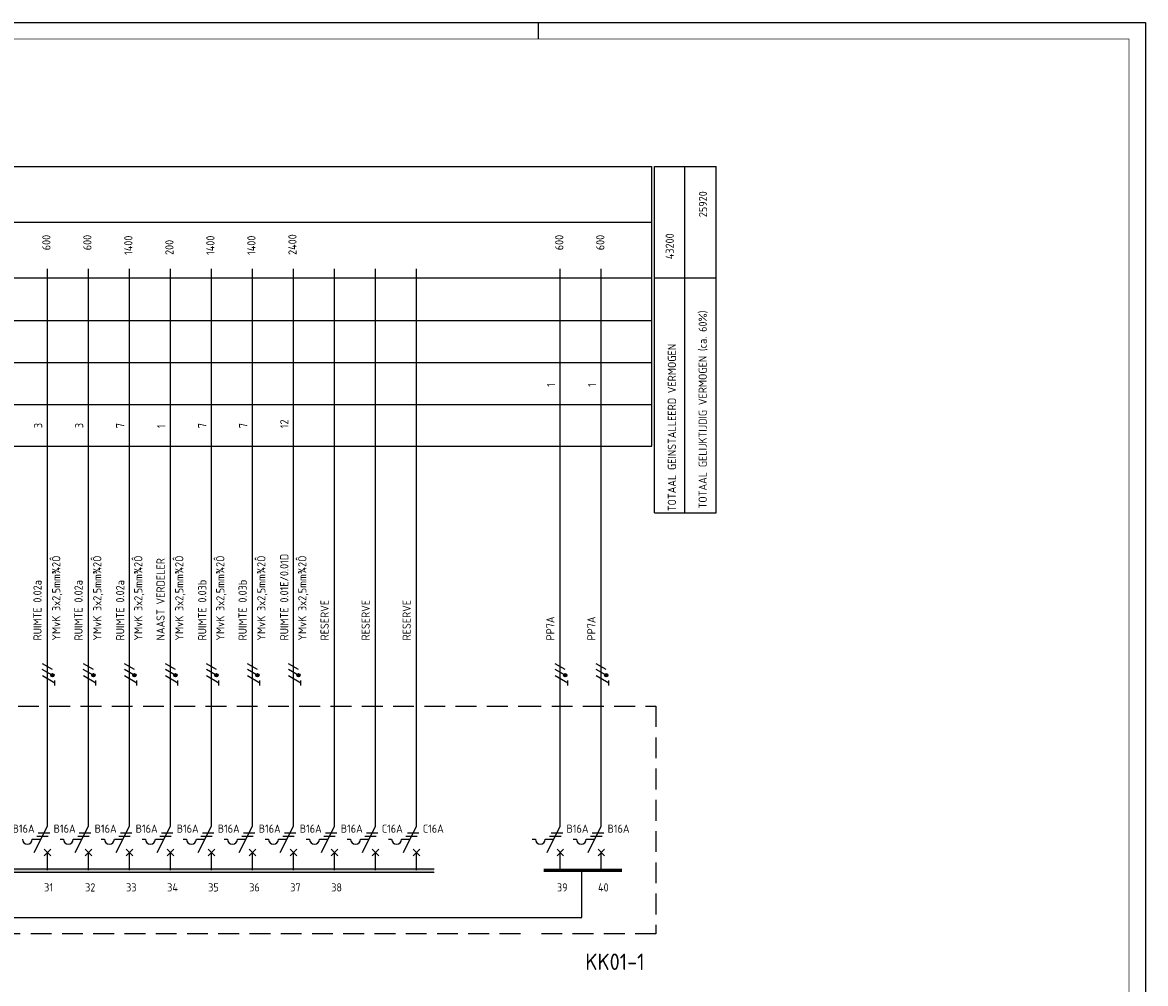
# Model space of a CAD drawing. Header units: millimetres. Extents: x 0 to 841, y 0 to 594.
# Tile 6 of 6: x 499 to 841, y 301 to 594. Entities that reach past the tile are written whole.
import ezdxf
from ezdxf.enums import TextEntityAlignment as Align

# ---------------------------------------------------------------- set-up
doc = ezdxf.new("R2010")
doc.units = ezdxf.units.MM
doc.linetypes.add('HIDDEN', pattern=[9.525, 6.35, -3.175])
for name, color, linetype in [('1', 7, 'CONTINUOUS'), ('40', 1, 'CONTINUOUS'), ('70', 1, 'CONTINUOUS'), ('71', 2, 'CONTINUOUS'), ('73', 4, 'CONTINUOUS'), ('EL$2B---_KADER', 4, 'CONTINUOUS'), ('LIJN018', 210, 'CONTINUOUS'), ('LIJN025', 10, 'CONTINUOUS'), ('LIJN035', 50, 'CONTINUOUS'), ('LIJN050', 90, 'CONTINUOUS'), ('TEKST25', 10, 'CONTINUOUS'), ('TEKST35', 50, 'CONTINUOUS'), ('TEKST50', 90, 'CONTINUOUS')]:
    doc.layers.add(name, color=color, linetype=linetype)
doc.styles.add('5_0', font='iso.shx')
doc.styles.add('ISO', font='ISO.SHX')
doc.styles.add('NEN', font='iso.shx')
doc.styles.add('ROMAND', font='romand')

# ---------------------------------------------------------------- blocks, each defined once
blk = doc.blocks.new('A1')
at = {"layer": 'LIJN025'}
blk.add_line((656, 589), (656, 594), dxfattribs=at)
blk.add_lwpolyline([(0, 0), (0, 594), (841, 594), (841, 0)], close=True, dxfattribs=at)
at = {"layer": 'LIJN050', "const_width": 0.2}
blk.add_lwpolyline([(836, 5), (836, 589), (25, 589), (25, 5)], close=True, dxfattribs=at)
at = {"layer": 'TEKST25', "style": 'ROMAND', "width": 2.899115}
blk.add_attdef('STATUS', text='', height=2.5, dxfattribs=at).set_placement((795, 71.5), (834, 71.5), align=Align.FIT)
at = {"layer": 'TEKST25', "style": 'ISO'}
for tag, p in [('E', (796.25, 66)), ('NAAM-E', (807.75, 66)), ('DATUM-E', (826, 66)), ('D', (796.25, 61)), ('NAAM-D', (807.75, 61)), ('DATUM-D', (826, 61)), ('C', (796.25, 56)), ('NAAM-C', (807.75, 56)), ('DATUM-C', (826, 56)), ('B', (796.25, 51)), ('NAAM-B', (807.75, 51)), ('DATUM-B', (826, 51)), ('A', (796.25, 46)), ('NAAM-A', (807.75, 46)), ('DATUM-A', (826, 46))]:
    blk.add_attdef(tag, text='', height=2.5, dxfattribs=at).set_placement(p, align=Align.CENTER)
for tag, p in [('DATUM', (673.75, 36.25)), ('SCHAAL', (709, 36.25)), ('GETEKEND', (739.25, 36.25)), ('GECONTOL.', (774, 36.25)), ('FORMAAT', (804.25, 28.25))]:
    blk.add_attdef(tag, p, '', height=2.5, dxfattribs=at)
at = {"layer": 'TEKST35', "style": 'ISO'}
for tag, p in [('PROJECT', (675.5, 72.5)), ('PLAATS', (675.5, 63.5)), ('INSTALLATIE-REGEL1', (675.5, 52.5)), ('INSTALLATIE-REGEL2', (675.5, 43.5))]:
    blk.add_attdef(tag, p, '', height=4, dxfattribs=at)
blk.add_attdef('PROJ.NR.', text='', height=4, dxfattribs=at).set_placement((822, 23), align=Align.CENTER)
at = {"layer": 'TEKST50', "style": 'ISO'}
blk.add_attdef('FILE-NAAM', text='', height=5, dxfattribs=at).set_placement((814.5, 7.5), align=Align.CENTER)
blk = doc.blocks.new('TTOTVERM')
at = {"layer": '40', "style": 'NEN'}
for s, p in [('TOTAAL GELIJKTIJDIG VERMOGEN (ca. 60%)', (15.91, -76.18)), ('TOTAAL GEINSTALLEERD VERMOGEN', (6.52, -81.68))]:
    blk.add_text(s, height=2.5, rotation=90, dxfattribs=at).set_placement(p, align=Align.CENTER)

msp = doc.modelspace()

# ---------------------------------------------------------------- linework, layer by layer
at = {"layer": '1', "color": 1}
for p, q in [((507.87, 396.77), (504.83, 398.52)), ((520.37, 396.77), (517.33, 398.52)), ((532.87, 396.77), (529.83, 398.52)), ((545.37, 396.77), (542.33, 398.52)), ((557.87, 396.77), (554.83, 398.52)), ((570.37, 396.77), (567.33, 398.52)), ((582.87, 396.77), (579.83, 398.52)), ((664.17, 396.77), (661.13, 398.52)), ((676.67, 396.77), (673.63, 398.52)), ((507.79, 395.05), (504.8, 396.78)), ((508.62, 392.61), (504.83, 394.8)), ((520.29, 395.05), (517.3, 396.78)), ((521.12, 392.61), (517.33, 394.8)), ((532.79, 395.05), (529.8, 396.78)), ((533.62, 392.61), (529.83, 394.8)), ((545.29, 395.05), (542.3, 396.78)), ((546.12, 392.61), (542.33, 394.8)), ((557.79, 395.05), (554.8, 396.78)), ((558.62, 392.61), (554.83, 394.8)), ((570.29, 395.05), (567.3, 396.78)), ((571.12, 392.61), (567.33, 394.8)), ((582.79, 395.05), (579.8, 396.78)), ((583.62, 392.61), (579.83, 394.8)), ((664.09, 395.05), (661.1, 396.78)), ((664.92, 392.61), (661.13, 394.8)), ((676.59, 395.05), (673.6, 396.78)), ((677.42, 392.61), (673.63, 394.8))]:
    msp.add_line(p, q, dxfattribs=at)
at = {"layer": '1', "color": 2}
for p, q in [((502.33, 341.01), (506.35, 349.05)), ((514.83, 341.01), (518.85, 349.05)), ((527.33, 341.01), (531.35, 349.05)), ((539.83, 341.01), (543.85, 349.05)), ((552.33, 341.01), (556.35, 349.05)), ((564.83, 341.01), (568.85, 349.05)), ((577.33, 341.01), (581.35, 349.05)), ((589.83, 341.01), (593.85, 349.05)), ((602.33, 341.01), (606.35, 349.05)), ((614.83, 341.01), (618.85, 349.05)), ((658.63, 341.01), (662.65, 349.05)), ((671.13, 341.01), (675.15, 349.05)), ((501.75, 345.01), (504.33, 345.01)), ((510.25, 345.01), (511.25, 345.01)), ((514.25, 345.01), (516.83, 345.01)), ((522.75, 345.01), (523.75, 345.01)), ((526.75, 345.01), (529.33, 345.01)), ((535.25, 345.01), (536.25, 345.01)), ((539.25, 345.01), (541.83, 345.01)), ((547.75, 345.01), (548.75, 345.01)), ((551.75, 345.01), (554.33, 345.01)), ((560.25, 345.01), (561.25, 345.01)), ((564.25, 345.01), (566.83, 345.01)), ((572.75, 345.01), (573.75, 345.01)), ((576.75, 345.01), (579.33, 345.01)), ((585.25, 345.01), (586.25, 345.01)), ((589.25, 345.01), (591.83, 345.01)), ((597.75, 345.01), (598.75, 345.01)), ((601.75, 345.01), (604.33, 345.01)), ((610.25, 345.01), (611.25, 345.01)), ((614.25, 345.01), (616.83, 345.01)), ((654.05, 345.01), (655.05, 345.01)), ((658.05, 345.01), (660.63, 345.01)), ((666.55, 345.01), (667.55, 345.01)), ((670.55, 345.01), (673.13, 345.01))]:
    msp.add_line(p, q, dxfattribs=at)
at = {"layer": '1', "color": 1}
for centre in [(507.87, 395.02), (520.37, 395.02), (532.87, 395.02), (545.37, 395.02), (557.87, 395.02), (570.37, 395.02), (582.87, 395.02), (664.17, 395.02), (676.67, 395.02)]:
    msp.add_circle(centre, 0.5, dxfattribs=at)
at = {"layer": '1', "color": 2}
for centre in [(500.25, 345.01), (512.75, 345.01), (525.25, 345.01), (537.75, 345.01), (550.25, 345.01), (562.75, 345.01), (575.25, 345.01), (587.75, 345.01), (600.25, 345.01), (612.75, 345.01), (656.55, 345.01), (669.05, 345.01)]:
    msp.add_arc(centre, 1.5, 180, 0, dxfattribs=at)
at = {"layer": '70'}
for p, q in [((508.61, 391.9), (508.61, 393.45)), ((521.11, 391.9), (521.11, 393.45)), ((533.61, 391.9), (533.61, 393.45)), ((546.11, 391.9), (546.11, 393.45)), ((558.61, 391.9), (558.61, 393.45)), ((571.11, 391.9), (571.11, 393.45)), ((583.61, 391.9), (583.61, 393.45)), ((664.91, 391.9), (664.91, 393.45)), ((677.41, 391.9), (677.41, 393.45)), ((503.08, 346.01), (506.58, 346.01)), ((503.58, 347.01), (507.08, 347.01)), ((515.58, 346.01), (519.08, 346.01)), ((516.08, 347.01), (519.58, 347.01)), ((528.08, 346.01), (531.58, 346.01)), ((528.58, 347.01), (532.08, 347.01)), ((540.58, 346.01), (544.08, 346.01)), ((541.08, 347.01), (544.58, 347.01)), ((553.08, 346.01), (556.58, 346.01)), ((553.58, 347.01), (557.08, 347.01)), ((565.58, 346.01), (569.08, 346.01)), ((566.08, 347.01), (569.58, 347.01)), ((578.08, 346.01), (581.58, 346.01)), ((578.58, 347.01), (582.08, 347.01)), ((590.58, 346.01), (594.08, 346.01)), ((591.08, 347.01), (594.58, 347.01)), ((603.08, 346.01), (606.58, 346.01)), ((603.58, 347.01), (607.08, 347.01)), ((615.58, 346.01), (619.08, 346.01)), ((616.08, 347.01), (619.58, 347.01)), ((659.38, 346.01), (662.88, 346.01)), ((659.88, 347.01), (663.38, 347.01)), ((671.88, 346.01), (675.38, 346.01)), ((672.38, 347.01), (675.88, 347.01))]:
    msp.add_line(p, q, dxfattribs=at)
at = {"layer": '70', "const_width": 0.5}
for points in [[(507.87, 395.27, 1), (507.87, 394.77, 1)], [(520.37, 395.27, 1), (520.37, 394.77, 1)], [(532.87, 395.27, 1), (532.87, 394.77, 1)], [(545.37, 395.27, 1), (545.37, 394.77, 1)], [(557.87, 395.27, 1), (557.87, 394.77, 1)], [(570.37, 395.27, 1), (570.37, 394.77, 1)], [(582.87, 395.27, 1), (582.87, 394.77, 1)], [(664.17, 395.27, 1), (664.17, 394.77, 1)], [(676.67, 395.27, 1), (676.67, 394.77, 1)]]:
    msp.add_lwpolyline(points, format="xyb", close=True, dxfattribs=at)
at = {"layer": '71'}
for p, q in [((507.35, 340.01), (505.35, 342.01)), ((505.35, 340.01), (507.35, 342.01)), ((519.85, 340.01), (517.85, 342.01)), ((517.85, 340.01), (519.85, 342.01)), ((532.35, 340.01), (530.35, 342.01)), ((530.35, 340.01), (532.35, 342.01)), ((542.85, 340.01), (544.85, 342.01)), ((544.85, 340.01), (542.85, 342.01)), ((555.35, 340.01), (557.35, 342.01)), ((557.35, 340.01), (555.35, 342.01)), ((569.85, 340.01), (567.85, 342.01)), ((567.85, 340.01), (569.85, 342.01)), ((582.35, 340.01), (580.35, 342.01)), ((580.35, 340.01), (582.35, 342.01)), ((592.85, 340.01), (594.85, 342.01)), ((594.85, 340.01), (592.85, 342.01)), ((605.35, 340.01), (607.35, 342.01)), ((607.35, 340.01), (605.35, 342.01)), ((617.85, 340.01), (619.85, 342.01)), ((619.85, 340.01), (617.85, 342.01)), ((661.65, 340.01), (663.65, 342.01)), ((663.65, 340.01), (661.65, 342.01)), ((674.15, 340.01), (676.15, 342.01)), ((676.15, 340.01), (674.15, 342.01))]:
    msp.add_line(p, q, dxfattribs=at)
at = {"layer": '73'}
for p, q in [((109.62, 336.03), (611.48, 336.03)), ((122.32, 336.03), (624.18, 336.03)), ((109.62, 335.03), (611.48, 335.03)), ((122.32, 335.03), (624.18, 335.03))]:
    msp.add_line(p, q, dxfattribs=at)
at = {"layer": '73', "const_width": 1}
msp.add_lwpolyline([(657.55, 335.6), (681.45, 335.6)], dxfattribs=at)
at = {"layer": '73'}
for points in [[(611.48, 335.03), (611.48, 336.03), (109.62, 335.03), (109.62, 336.03)], [(624.18, 335.03), (624.18, 336.03), (122.32, 335.03), (122.32, 336.03)]]:
    msp.add_solid(points, dxfattribs=at)
at = {"layer": 'LIJN018', "color": 9, "linetype": 'Continuous'}
for p, q in [((98.01, 550.08), (650.12, 550.08)), ((138.41, 550.08), (690.52, 550.08)), ((98.01, 533.08), (650.12, 533.08)), ((138.41, 533.08), (690.52, 533.08)), ((98.01, 516.11), (650.12, 516.11)), ((138.41, 516.11), (690.52, 516.11)), ((98.01, 503.11), (650.12, 503.11)), ((138.41, 503.11), (690.52, 503.11)), ((98.01, 490.33), (650.12, 490.33)), ((138.41, 490.33), (690.52, 490.33)), ((98.01, 477.53), (650.12, 477.53)), ((138.41, 477.53), (690.52, 477.53)), ((98.01, 464.83), (650.12, 464.83)), ((138.41, 464.83), (690.52, 464.83))]:
    msp.add_line(p, q, dxfattribs=at)
at = {"layer": 'LIJN018', "color": 9}
msp.add_line((690.52, 464.83), (690.52, 550.08), dxfattribs=at)
at = {"layer": 'LIJN025', "linetype": 'Continuous'}
for p, q in [((691.39, 444.49), (691.39, 550.11)), ((691.39, 550.11), (710.18, 550.11)), ((700.56, 444.66), (700.56, 549.95)), ((710.18, 444.49), (710.18, 550.11)), ((691.39, 516.11), (710.18, 516.11)), ((691.39, 444.49), (710.18, 444.49))]:
    msp.add_line(p, q, dxfattribs=at)
at = {"layer": 'LIJN025', "linetype": 'HIDDEN'}
for p, q in [((97.35, 385.6), (650.5, 385.6)), ((650.5, 385.6), (691.8, 385.6)), ((691.8, 385.6), (691.8, 316.2)), ((650.5, 316.2), (101.72, 316.2)), ((691.8, 316.2), (654.87, 316.2))]:
    msp.add_line(p, q, dxfattribs=at)
at = {"layer": 'LIJN035'}
for p, q in [((506.35, 349.05), (506.35, 518.95)), ((518.85, 349.05), (518.85, 518.95)), ((531.35, 349.05), (531.35, 518.95)), ((543.85, 349.05), (543.85, 518.95)), ((556.35, 349.05), (556.35, 518.95)), ((568.85, 349.05), (568.85, 518.95)), ((581.35, 349.05), (581.35, 518.95)), ((593.85, 349.05), (593.85, 518.95)), ((606.35, 349.05), (606.35, 518.95)), ((618.85, 349.05), (618.85, 518.95)), ((662.65, 349.05), (662.65, 518.95)), ((675.15, 349.05), (675.15, 518.95)), ((506.35, 335.6), (506.35, 341.1)), ((518.85, 335.6), (518.85, 341.1)), ((531.35, 335.6), (531.35, 341.1)), ((543.85, 335.6), (543.85, 341.1)), ((556.35, 335.6), (556.35, 341.1)), ((568.85, 335.6), (568.85, 341.1)), ((581.35, 335.6), (581.35, 341.1)), ((593.85, 335.6), (593.85, 341.1)), ((606.35, 335.6), (606.35, 341.1)), ((618.85, 335.6), (618.85, 341.1)), ((662.65, 335.6), (662.65, 341.1)), ((675.15, 335.6), (675.15, 341.1))]:
    msp.add_line(p, q, dxfattribs=at)
at = {"layer": 'LIJN035', "color": 90}
msp.add_line((244.8, 321.2), (627, 321.2), dxfattribs=at)
at = {"layer": 'LIJN050'}
for p, q in [((669.2, 321.2), (669.2, 335.6)), ((627, 321.2), (669.2, 321.2))]:
    msp.add_line(p, q, dxfattribs=at)

# ---------------------------------------------------------------- block references
at = {"layer": 'EL$2B---_KADER'}
msp.add_blockref('A1', (0, 0), dxfattribs=at)
at = {"layer": 'LIJN025'}
msp.add_blockref('TTOTVERM', (691.39, 552.21), dxfattribs=at)

# ---------------------------------------------------------------- texts
at = {"layer": '40', "style": 'NEN'}
for s, p in [('25920', (707.37, 538.6)), ('43200', (697.25, 525.78))]:
    msp.add_text(s, height=2.5, rotation=90, dxfattribs=at).set_placement(p, align=Align.CENTER)
for s, p in [('1400', (532.28, 523.14)), ('1400', (557.28, 523.14)), ('1400', (569.78, 523.14)), ('2400', (582.28, 523.14)), (' 600', (507.28, 523.14)), (' 600', (519.78, 523.14)), ('200', (544.78, 523.14)), (' 600', (663.58, 523.14)), (' 600', (676.08, 523.14)), ('1', (661.08, 482.94)), ('1', (673.58, 482.94)), ('12', (579.78, 470.34)), ('3', (504.78, 470.34)), ('3', (517.28, 470.34)), ('7', (529.78, 470.34)), ('1', (542.28, 470.34)), ('7', (554.78, 470.34)), ('7', (567.28, 470.34)), (' YMvK 3x2,5mm¾2Ô', (510.28, 404.14)), (' YMvK 3x2,5mm¾2Ô', (522.78, 404.14)), (' YMvK 3x2,5mm¾2Ô', (535.28, 404.14)), (' YMvK 3x2,5mm¾2Ô', (547.78, 404.14)), (' YMvK 3x2,5mm¾2Ô', (560.28, 404.14)), (' YMvK 3x2,5mm¾2Ô', (572.78, 404.14)), ('RUIMTE 0.01E/0.01D', (579.78, 405.64)), (' YMvK 3x2,5mm¾2Ô', (585.28, 404.14)), ('NAAST VERDELER', (542.08, 405.64)), ('RUIMTE 0.02a', (504.58, 405.64)), ('RUIMTE 0.02a', (517.08, 405.64)), ('RUIMTE 0.02a', (529.78, 405.64)), ('RUIMTE 0.03b', (554.78, 405.64)), ('RUIMTE 0.03b', (567.08, 405.64)), ('RESERVE', (592.08, 405.64)), ('RESERVE', (604.58, 405.64)), ('RESERVE', (617.08, 405.64)), ('PP7A', (660.88, 405.64)), ('PP7A', (673.38, 405.64))]:
    msp.add_text(s, height=2.5, rotation=90, dxfattribs=at).set_placement(p)
for s, p in [('B16A', (495.76, 347.02)), ('B16A', (508.26, 347.02)), ('B16A', (520.76, 347.02)), ('B16A', (533.26, 347.02)), ('B16A', (545.76, 347.02)), ('B16A', (558.26, 347.02)), ('B16A', (570.76, 347.02)), ('B16A', (583.26, 347.02)), ('B16A', (595.76, 347.02)), ('C16A', (608.26, 347.02)), ('C16A', (620.76, 347.02)), ('B16A', (664.56, 347.02)), ('B16A', (677.06, 347.02))]:
    msp.add_text(s, height=2.5, dxfattribs=at).set_placement(p)
at = {"layer": 'TEKST25', "style": '5_0'}
for s, p in [('31', (505.35, 329.1)), ('32', (517.85, 329.1)), ('33', (530.35, 329.1)), ('34', (542.85, 329.1)), ('35', (555.35, 329.1)), ('36', (567.85, 329.1)), ('37', (580.35, 329.1)), ('38', (592.85, 329.1)), ('39', (661.65, 329.1)), ('40', (674.15, 329.1))]:
    msp.add_text(s, height=2.5, dxfattribs=at).set_placement(p)
at = {"layer": 'TEKST50', "linetype": 'HIDDEN', "style": 'ISO'}
msp.add_text('KK01-1', height=5, dxfattribs=at).set_placement((670.27, 305.19))

doc.saveas('drawing.dxf')
